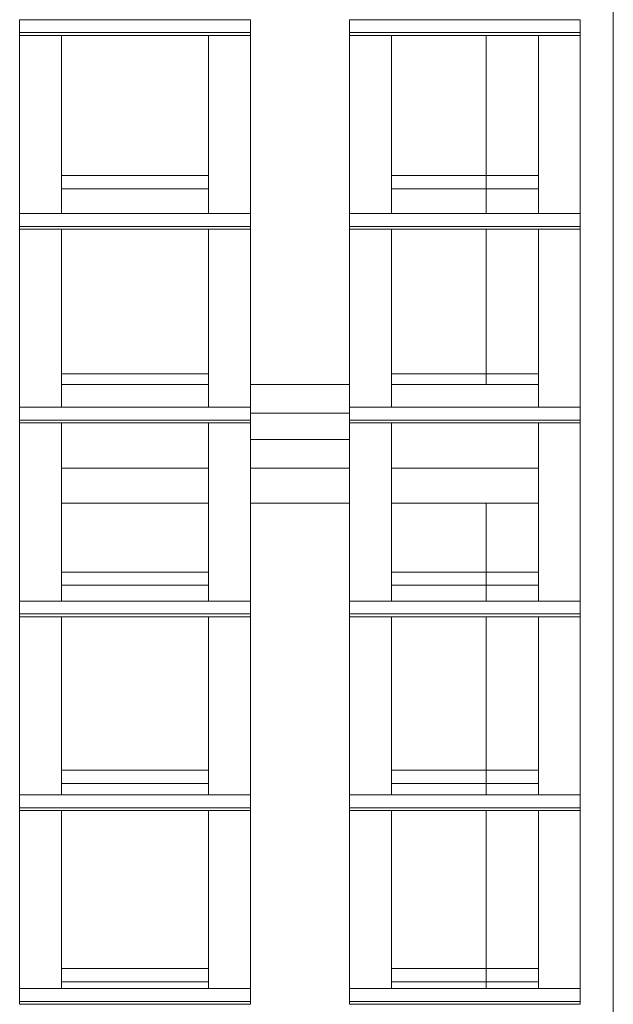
# Model space of a CAD drawing. Header units: millimetres. Extents: x 53056 to 116131, y -669674 to -625124.
# Tile 194 of 256: x 61040 to 61939, y -633058 to -631568. Entities that reach past the tile are written whole.
import ezdxf

# ---------------------------------------------------------------- set-up
doc = ezdxf.new("R2010")
doc.units = ezdxf.units.MM
doc.header["$MEASUREMENT"] = 0
doc.linetypes.add('DGN Style 1', pattern=[536.199087, 0.892178, -535.306909])
doc.linetypes.add('DGN Style 3', pattern=[1249.049455, 892.178182, -356.871273])
doc.layers.add('Side Cradle Tower', color=7, linetype='Continuous', lineweight=0)
doc.layers.add('Side Cradle Tower Platform', color=7, linetype='Continuous', lineweight=0)

# ---------------------------------------------------------------- blocks, each defined once
blk = doc.blocks.new('*U55')
at = {"layer": 'Side Cradle Tower', "color": 7, "linetype": 'Continuous', "lineweight": 0}
for p, q in [((-23554.1, 15830.9), (-23204.5, 15830.9)), ((-23054.6, 15830.9), (-22705, 15830.9)), ((-23554.1, 15811.4), (-23204.5, 15811.4)), ((-23554.1, 15807.1), (-23554.1, 15537.7)), ((-23554.1, 15807.1), (-23554.1, 15537.7)), ((-23554.1, 15807.1), (-23204.5, 15807.1)), ((-23490.6, 15537.7), (-23490.6, 15807.1)), ((-23268, 15537.7), (-23268, 15807.1)), ((-23054.6, 15811.4), (-22705, 15811.4)), ((-23054.6, 15807.1), (-22705, 15807.1)), ((-22991, 15537.7), (-22991, 15807.1)), ((-22768.5, 15537.7), (-22768.5, 15807.1)), ((-22705, 15807.1), (-22705, 15537.7)), ((-22705, 15807.1), (-22705, 15537.7)), ((-23490.6, 15595.2), (-23268, 15595.2)), ((-23204.5, 15595.2), (-23204.5, 15595.2)), ((-23054.6, 15595.2), (-23054.5, 15595.2)), ((-22991, 15595.2), (-22768.5, 15595.2)), ((-23490.6, 15575.2), (-23268, 15575.2)), ((-23204.5, 15575.2), (-23204.5, 15575.2)), ((-23054.6, 15575.2), (-23054.5, 15575.2)), ((-22991, 15575.2), (-22768.5, 15575.2)), ((-23554.1, 15537.7), (-23204.5, 15537.7)), ((-23054.6, 15537.7), (-22705, 15537.7)), ((-23554.1, 15518.2), (-23204.5, 15518.2)), ((-23554.1, 15513.9), (-23554.1, 15484.9)), ((-23554.1, 15513.9), (-23554.1, 15484.9)), ((-23554.1, 15513.9), (-23204.5, 15513.9)), ((-23490.6, 15484.9), (-23490.6, 15513.9)), ((-23268, 15484.9), (-23268, 15513.9)), ((-23204.5, 15513.9), (-23204.5, 15484.9)), ((-23054.6, 15518.2), (-22705, 15518.2)), ((-23054.6, 15513.9), (-22705, 15513.9)), ((-23054.5, 15484.9), (-23054.5, 15513.9)), ((-22991, 15484.9), (-22991, 15513.9)), ((-22768.5, 15484.9), (-22768.5, 15513.9)), ((-22705, 15513.9), (-22705, 15484.9)), ((-22705, 15513.9), (-22705, 15484.9)), ((-23554.1, 15484.9), (-23554.1, 15244.5)), ((-23490.6, 15244.5), (-23490.6, 15484.9)), ((-23268, 15244.5), (-23268, 15484.9)), ((-22991, 15244.5), (-22991, 15484.9)), ((-22768.5, 15244.5), (-22768.5, 15484.9)), ((-22705, 15484.9), (-22705, 15244.5)), ((-23490.6, 15295.2), (-23268, 15295.2)), ((-23204.5, 15279.2), (-23204.5, 15295.2)), ((-23204.5, 15295.2), (-23204.5, 15295.2)), ((-23054.6, 15279.2), (-23054.6, 15295.2)), ((-23054.6, 15295.2), (-23054.5, 15295.2)), ((-22991, 15295.2), (-22768.5, 15295.2)), ((-23268, 15279.2), (-23490.6, 15279.2)), ((-23490.6, 15274.7), (-23490.6, 15274.7)), ((-23268, 15274.7), (-23268, 15274.7)), ((-23204.5, 15279.2), (-23054.5, 15279.2)), ((-23204.5, 15244.5), (-23204.5, 15279.2)), ((-23204.5, 15275.2), (-23204.5, 15275.2)), ((-22991, 15279.2), (-22768.5, 15279.2)), ((-22991, 15274.7), (-22991, 15274.7)), ((-22768.5, 15274.7), (-22768.5, 15274.7)), ((-23554.1, 15244.5), (-23204.5, 15244.5)), ((-23054.6, 15244.5), (-22705, 15244.5)), ((-23204.5, 15235.7), (-23054.6, 15235.7)), ((-23554.1, 15225), (-23204.5, 15225)), ((-23554.1, 15220.7), (-23554.1, 14951.3)), ((-23554.1, 15220.7), (-23204.5, 15220.7)), ((-23490.6, 14951.3), (-23490.6, 15220.7)), ((-23268, 14951.3), (-23268, 15220.7)), ((-23054.6, 15225), (-22705, 15225)), ((-23054.6, 15220.7), (-22705, 15220.7)), ((-22991, 14951.3), (-22991, 15220.7)), ((-22768.5, 14951.3), (-22768.5, 15220.7)), ((-22705, 15220.7), (-22705, 14951.3)), ((-23204.5, 15152.2), (-23204.5, 15195.7)), ((-23054.5, 15195.7), (-23204.5, 15195.7)), ((-23490.6, 15156.7), (-23490.6, 15156.7)), ((-23268, 15152.2), (-23490.6, 15152.2)), ((-23268, 15156.7), (-23268, 15156.7)), ((-23204.5, 15152.2), (-23204.5, 15099.5)), ((-23054.5, 15152.2), (-23204.5, 15152.2)), ((-22991, 15156.7), (-22991, 15156.7)), ((-22991, 15152.2), (-22768.5, 15152.2)), ((-22768.5, 15156.7), (-22768.5, 15156.7)), ((-23268, 15099.5), (-23490.6, 15099.5)), ((-23204.5, 15099.5), (-23054.5, 15099.5)), ((-22991, 15099.5), (-22768.5, 15099.5)), ((-23490.6, 15063.5), (-23490.6, 15063.5)), ((-23268, 15063.5), (-23268, 15063.5)), ((-22991, 15063.5), (-22991, 15063.5)), ((-22768.5, 15063.5), (-22768.5, 15063.5)), ((-23490.6, 14995.2), (-23268, 14995.2)), ((-23204.5, 14995.2), (-23204.5, 14995.2)), ((-23054.6, 14995.2), (-23054.5, 14995.2)), ((-22991, 14995.2), (-22768.5, 14995.2)), ((-23490.6, 14975.2), (-23268, 14975.2)), ((-23204.5, 14975.2), (-23204.5, 14975.2)), ((-23054.6, 14975.2), (-23054.5, 14975.2)), ((-22991, 14975.2), (-22768.5, 14975.2)), ((-23554.1, 14951.3), (-23204.5, 14951.3)), ((-23054.6, 14951.3), (-22705, 14951.3)), ((-23554.1, 14931.8), (-23204.5, 14931.8)), ((-23554.1, 14927.5), (-23554.1, 14658.1)), ((-23554.1, 14927.5), (-23204.5, 14927.5)), ((-23490.6, 14658.1), (-23490.6, 14927.5)), ((-23268, 14658.1), (-23268, 14927.5)), ((-23054.6, 14931.8), (-22705, 14931.8)), ((-23054.6, 14927.5), (-22705, 14927.5)), ((-22991, 14658.1), (-22991, 14927.5)), ((-22768.5, 14658.1), (-22768.5, 14927.5)), ((-22705, 14927.5), (-22705, 14658.1)), ((-23490.6, 14695.2), (-23268, 14695.2)), ((-23204.5, 14695.2), (-23204.5, 14695.2)), ((-23054.6, 14695.2), (-23054.5, 14695.2)), ((-22991, 14695.2), (-22768.5, 14695.2)), ((-23490.6, 14675.2), (-23268, 14675.2)), ((-23204.5, 14675.2), (-23204.5, 14675.2)), ((-23054.6, 14675.2), (-23054.5, 14675.2)), ((-22991, 14675.2), (-22768.5, 14675.2)), ((-23554.1, 14658.1), (-23204.5, 14658.1)), ((-23054.6, 14658.1), (-22705, 14658.1)), ((-23554.1, 14638.6), (-23204.5, 14638.6)), ((-23554.1, 14634.4), (-23554.1, 14364.9)), ((-23554.1, 14634.4), (-23204.5, 14634.4)), ((-23490.6, 14364.9), (-23490.6, 14634.4)), ((-23268, 14364.9), (-23268, 14634.4)), ((-23054.6, 14638.6), (-22705, 14638.6)), ((-23054.6, 14634.4), (-22705, 14634.4)), ((-22991, 14364.9), (-22991, 14634.4)), ((-22768.5, 14364.9), (-22768.5, 14634.4)), ((-22705, 14634.4), (-22705, 14364.9)), ((-23490.6, 14395.2), (-23268, 14395.2)), ((-23204.5, 14395.2), (-23204.5, 14395.2)), ((-23054.6, 14395.2), (-23054.5, 14395.2)), ((-22991, 14395.2), (-22768.5, 14395.2)), ((-23554.1, 14364.9), (-23204.5, 14364.9)), ((-23490.6, 14375.2), (-23268, 14375.2)), ((-23204.5, 14375.2), (-23204.5, 14375.2)), ((-23054.6, 14375.2), (-23054.5, 14375.2)), ((-23054.6, 14364.9), (-22705, 14364.9)), ((-22991, 14375.2), (-22768.5, 14375.2)), ((-23554.1, 14345.4), (-23204.5, 14345.4)), ((-23554.1, 14341.2), (-23204.5, 14341.2)), ((-23054.6, 14345.4), (-22705, 14345.4)), ((-23054.6, 14341.2), (-22705, 14341.2))]:
    blk.add_line(p, q, dxfattribs=at)
at = {"layer": 'Side Cradle Tower', "color": 7, "linetype": 'Continuous', "lineweight": 0, "flags": 128}
for points in [[(-23554.1, 15807.1), (-23554.1, 15811.4), (-23554.1, 15830.9)], [(-23204.5, 15807.1), (-23204.5, 15811.4), (-23204.5, 15830.9)], [(-23054.6, 15807.1), (-23054.6, 15811.4), (-23054.6, 15830.9)], [(-22705, 15807.1), (-22705, 15811.4), (-22705, 15830.9)], [(-23204.5, 15807.1), (-23204.5, 15730.1), (-23204.5, 15627.8), (-23204.5, 15537.7)], [(-23054.5, 15537.7), (-23054.5, 15627.8), (-23054.5, 15730.1), (-23054.5, 15807.1)], [(-23204.5, 15575.2), (-23204.5, 15575.2), (-23204.5, 15595.2)], [(-23054.6, 15575.2), (-23054.6, 15575.2), (-23054.6, 15595.2)], [(-23554.1, 15513.9), (-23554.1, 15518.2), (-23554.1, 15537.7)], [(-23204.5, 15513.9), (-23204.5, 15518.2), (-23204.5, 15537.7)], [(-23054.6, 15513.9), (-23054.6, 15518.2), (-23054.6, 15537.7)], [(-22705, 15513.9), (-22705, 15518.2), (-22705, 15537.7)], [(-23204.5, 15484.9), (-23204.5, 15430.2), (-23204.5, 15334.9), (-23204.5, 15244.5)], [(-23054.5, 15244.5), (-23054.5, 15334.9), (-23054.5, 15430.2), (-23054.5, 15484.9)], [(-23554.1, 15220.7), (-23554.1, 15225), (-23554.1, 15244.5)], [(-23204.5, 15220.7), (-23204.5, 15225), (-23204.5, 15244.5)], [(-23054.6, 15220.7), (-23054.6, 15225), (-23054.6, 15244.5)], [(-22705, 15220.7), (-22705, 15225), (-22705, 15244.5)], [(-23204.5, 15220.7), (-23204.5, 15137.3), (-23204.5, 15035), (-23204.5, 14951.3)], [(-23054.5, 14951.3), (-23054.5, 15035), (-23054.5, 15137.3), (-23054.5, 15220.7)], [(-23204.5, 14975.2), (-23204.5, 14975.2), (-23204.5, 14995.2)], [(-23054.6, 14975.2), (-23054.6, 14975.2), (-23054.6, 14995.2)], [(-23554.1, 14927.5), (-23554.1, 14931.8), (-23554.1, 14951.3)], [(-23204.5, 14927.5), (-23204.5, 14931.8), (-23204.5, 14951.3)], [(-23054.6, 14927.5), (-23054.6, 14931.8), (-23054.6, 14951.3)], [(-22705, 14927.5), (-22705, 14931.8), (-22705, 14951.3)], [(-23204.5, 14927.5), (-23204.5, 14837.4), (-23204.5, 14658.1)], [(-23054.5, 14658.1), (-23054.5, 14837.4), (-23054.5, 14927.5)], [(-23204.5, 14675.2), (-23204.5, 14675.2), (-23204.5, 14695.2)], [(-23054.6, 14675.2), (-23054.6, 14675.2), (-23054.6, 14695.2)], [(-23554.1, 14634.4), (-23554.1, 14638.6), (-23554.1, 14658.1)], [(-23204.5, 14634.4), (-23204.5, 14638.6), (-23204.5, 14658.1)], [(-23054.6, 14634.4), (-23054.6, 14638.6), (-23054.6, 14658.1)], [(-22705, 14634.4), (-22705, 14638.6), (-22705, 14658.1)], [(-23204.5, 14634.4), (-23204.5, 14544.6), (-23204.5, 14442.3), (-23204.5, 14364.9)], [(-23054.5, 14364.9), (-23054.5, 14442.3), (-23054.5, 14544.6), (-23054.5, 14634.4)], [(-23204.5, 14375.2), (-23204.5, 14375.2), (-23204.5, 14395.2)], [(-23054.6, 14375.2), (-23054.6, 14375.2), (-23054.6, 14395.2)], [(-23554.1, 14341.2), (-23554.1, 14345.4), (-23554.1, 14364.9)], [(-23204.5, 14341.2), (-23204.5, 14345.4), (-23204.5, 14364.9)], [(-23054.6, 14341.2), (-23054.6, 14345.4), (-23054.6, 14364.9)], [(-22705, 14341.2), (-22705, 14345.4), (-22705, 14364.9)]]:
    blk.add_lwpolyline(points, dxfattribs=at)
at = {"layer": 'Side Cradle Tower Platform', "color": 7, "linetype": 'Continuous', "lineweight": 0}
for p, q in [((-22655, 15958.5), (-22655, 15484.9)), ((-22655, 15484.9), (-22655, 13975.9))]:
    blk.add_line(p, q, dxfattribs=at)
at = {"layer": 'Side Cradle Tower Platform', "color": 7, "linetype": 'DGN Style 3', "lineweight": 0}
for p, q in [((-22847.5, 15807.1), (-22847.5, 15537.7)), ((-22847.5, 15513.9), (-22847.5, 15484.9)), ((-22847.5, 15484.9), (-22847.5, 15279.2)), ((-22847.5, 15099.5), (-22847.5, 14951.3)), ((-22847.5, 14927.5), (-22847.5, 14658.1)), ((-22847.5, 14634.4), (-22847.5, 14364.9))]:
    blk.add_line(p, q, dxfattribs=at)

msp = doc.modelspace()

# ---------------------------------------------------------------- block references
at = {"color": 7, "linetype": 'DGN Style 1', "lineweight": 0}
msp.add_blockref('*U55', (84593.95, -647399.35), dxfattribs=at)

doc.saveas('drawing.dxf')
